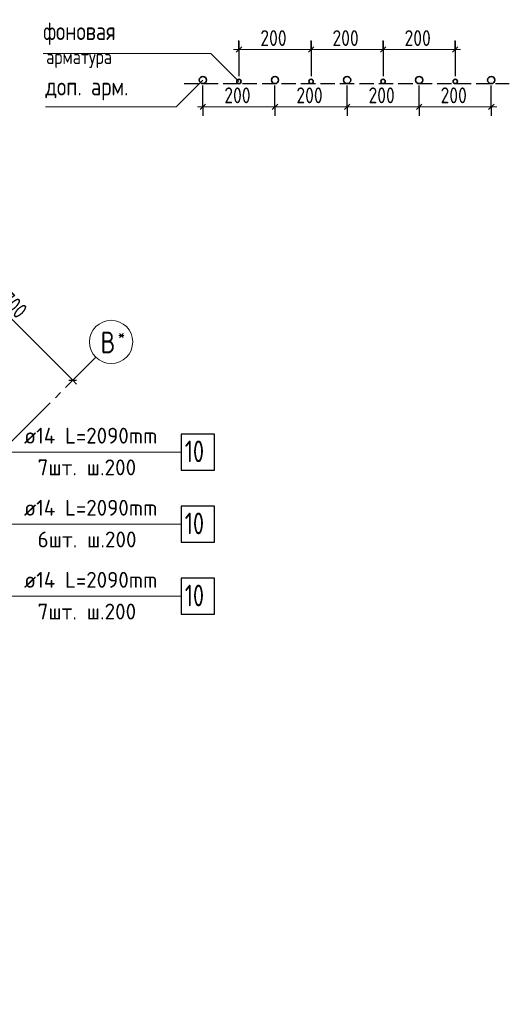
# Model space of a CAD drawing. Header units: millimetres. Extents: x 0 to 40665, y 0 to 42000.
# Tile 9 of 18: x 19474 to 26266, y 10016 to 23674. Entities that reach past the tile are written whole.
import ezdxf

# ---------------------------------------------------------------- set-up
doc = ezdxf.new("R2010")
doc.units = ezdxf.units.MM
doc.linetypes.add('______2', pattern=[270, 200, -70])
doc.linetypes.add('______5', pattern=[1100, 800, -100, 100, -100])
for name, color, linetype, lineweight in [('Standard', 7, 'Continuous', 25), ('ДОП Верх по Х', 7, 'Continuous', 25), ('Оси', 40, '______5', 18), ('Позиционная метка номер позиции', 7, 'Continuous', 13), ('Примечания', 7, 'Continuous', 25)]:
    doc.layers.add(name, color=color, linetype=linetype, lineweight=lineweight)
doc.styles.add('GOST 2.304-81', font='txt')
doc.styles.add('ISOCPEUR', font='txt')

msp = doc.modelspace()

# ---------------------------------------------------------------- linework, layer by layer
at = {"layer": 'Standard', "color": 7, "linetype": 'Continuous', "lineweight": 13, "transparency": 33554687}
for p, q in [((18302, 20582), (20211, 18672)), ((20211, 18672), (20264, 18619))]:
    msp.add_line(p, q, dxfattribs=at)
at = {"layer": 'Standard', "color": 251, "linetype": 'Continuous', "lineweight": -3, "true_color": 0x656565, "transparency": 33554687}
for q in [(20374, 18835), (20300, 18761), (20123, 18584)]:
    msp.add_line((20211, 18672), q, dxfattribs=at)
at = {"layer": 'Standard', "color": 7, "linetype": 'Continuous', "lineweight": 25, "transparency": 33554687}
msp.add_line((20158, 18672), (20264, 18672), dxfattribs=at)
at = {"layer": 'ДОП Верх по Х', "color": 7, "linetype": 'Continuous', "lineweight": 13, "transparency": 33554687}
for p, q in [((19515, 17677), (21535, 17677)), ((19515, 16677), (21535, 16677)), ((19515, 15677), (21535, 15677))]:
    msp.add_line(p, q, dxfattribs=at)
at = {"layer": 'ДОП Верх по Х', "color": 7, "linetype": 'Continuous', "lineweight": 25, "transparency": 33554687}
for points in [[(21715, 17427), (22175, 17427), (22175, 17927), (21715, 17927), (21715, 17427)], [(21715, 16427), (22175, 16427), (22175, 16927), (21715, 16927), (21715, 16427)], [(21715, 15427), (22175, 15427), (22175, 15927), (21715, 15927), (21715, 15427)]]:
    msp.add_lwpolyline(points, dxfattribs=at)
at = {"layer": 'Оси', "color": 8, "linetype": '______5', "lineweight": -3, "transparency": 33554687}
msp.add_line((11555, 10016), (20531, 18992), dxfattribs=at)
at = {"layer": 'Оси', "color": 7, "linetype": 'Continuous', "lineweight": 13, "transparency": 33554687}
msp.add_circle((20743, 19204), 300, dxfattribs=at)
at = {"layer": 'Позиционная метка номер позиции', "color": 7, "linetype": 'Continuous', "lineweight": 13, "transparency": 33554687}
for points in [[(18033, 17357), (18033, 17677), (21715, 17677)], [(16857, 16296), (16857, 16677), (21715, 16677)], [(16963, 16004), (16963, 15677), (21715, 15677)]]:
    msp.add_lwpolyline(points, dxfattribs=at)
at = {"layer": 'Примечания', "color": 253, "linetype": 'Continuous', "lineweight": -3, "true_color": 0xa0a0a0, "transparency": 33554687}
for p, q in [((22516, 23259), (22516, 23384)), ((22516, 23378), (22516, 22917)), ((23516, 23259), (23516, 23384)), ((23516, 23378), (23516, 22917)), ((24516, 23259), (24516, 23384)), ((24516, 23378), (24516, 22917)), ((25516, 23259), (25516, 23384)), ((25516, 23378), (25516, 22917)), ((22516, 23259), (22516, 23134)), ((22516, 23259), (22516, 22892)), ((23516, 23259), (23516, 23134)), ((23516, 23259), (23516, 22892)), ((24516, 23259), (24516, 23134)), ((24516, 23259), (24516, 22892)), ((25516, 23259), (25516, 23134)), ((25516, 23259), (25516, 22892)), ((22016, 22465), (22016, 22762)), ((26016, 22465), (26016, 22762)), ((22016, 22465), (22016, 22590)), ((23016, 22465), (23016, 22590)), ((24016, 22465), (24016, 22590)), ((25016, 22465), (25016, 22590)), ((26016, 22465), (26016, 22590)), ((22016, 22465), (22016, 22340)), ((23016, 22465), (23016, 22340)), ((24016, 22465), (24016, 22340)), ((25016, 22465), (25016, 22340)), ((26016, 22465), (26016, 22340))]:
    msp.add_line(p, q, dxfattribs=at)
at = {"layer": 'Примечания', "color": 7, "linetype": 'Continuous', "lineweight": 13, "transparency": 33554687}
for p, q in [((22516, 23259), (22441, 23259)), ((22516, 23259), (23516, 23259)), ((23516, 23259), (24516, 23259)), ((24516, 23259), (25516, 23259)), ((25516, 23259), (25591, 23259)), ((22016, 22465), (21941, 22465)), ((22016, 22465), (23016, 22465)), ((23016, 22465), (24016, 22465)), ((24016, 22465), (25016, 22465)), ((25016, 22465), (26016, 22465)), ((26016, 22465), (26091, 22465))]:
    msp.add_line(p, q, dxfattribs=at)
at = {"layer": 'Примечания', "color": 7, "linetype": 'Continuous', "lineweight": 25, "transparency": 33554687}
for p, q in [((22479, 23222), (22554, 23297)), ((23479, 23222), (23554, 23297)), ((24479, 23222), (24554, 23297)), ((25479, 23222), (25554, 23297)), ((21979, 22427), (22054, 22502)), ((22979, 22427), (23054, 22502)), ((23979, 22427), (24054, 22502)), ((24979, 22427), (25054, 22502)), ((25979, 22427), (26054, 22502))]:
    msp.add_line(p, q, dxfattribs=at)
at = {"layer": 'Примечания', "color": 8, "linetype": '______2', "lineweight": -3, "true_color": 0x737373, "transparency": 33554687}
msp.add_line((21756, 22787), (26266, 22787), dxfattribs=at)
at = {"layer": 'Примечания', "color": 7, "linetype": 'Continuous', "lineweight": 13, "transparency": 33554687}
for points in [[(22516, 22817), (22128, 23205), (19800, 23205)], [(22016, 22837), (21644, 22465), (19831, 22465)]]:
    msp.add_lwpolyline(points, dxfattribs=at)
at = {"layer": 'Примечания', "color": 253, "linetype": 'Continuous', "lineweight": -3, "true_color": 0xa0a0a0, "transparency": 33554687}
for points in [[(23016, 22465), (23016, 22482), (23016, 22482), (23016, 22482), (23016, 22482), (23016, 22482), (23016, 22482), (23016, 22762)], [(24016, 22465), (24016, 22482), (24016, 22482), (24016, 22482), (24016, 22482), (24016, 22762)], [(25016, 22465), (25016, 22482), (25016, 22482), (25016, 22762)]]:
    msp.add_lwpolyline(points, dxfattribs=at)
at = {"layer": 'Примечания', "color": 7, "linetype": 'Continuous', "lineweight": 35, "transparency": 33554687}
for centre, radius in [((22016, 22837), 50), ((22516, 22817), 30), ((23016, 22837), 50), ((23516, 22817), 30), ((24016, 22837), 50), ((24516, 22817), 30), ((25016, 22837), 50), ((25516, 22817), 30), ((26016, 22837), 50)]:
    msp.add_circle(centre, radius, dxfattribs=at)

# ---------------------------------------------------------------- texts
at = {"layer": 'Standard', "color": 7, "linetype": 'Continuous', "lineweight": 25, "transparency": 33554687, "insert": (19099, 19856), "char_height": 220, "width": 672.63, "attachment_point": 7, "rotation": 315, "style": 'GOST 2.304-81'}
msp.add_mtext('2700', dxfattribs=at)
at = {"layer": 'ДОП Верх по Х', "color": 7, "linetype": 'Continuous', "lineweight": 13, "transparency": 33554687, "attachment_point": 7, "style": 'ISOCPEUR'}
for s, insert, char_height, width in [('\\W0.96;ø14 L=2090mm ', (19535, 17794), 220, 2172.6), ('\\W0.75;10', (21765, 17537), 300, 472.29), ('\\W0.97;7шт. ш.200 ', (19722, 17354), 220, 1712.32), ('\\W0.96;ø14 L=2090mm ', (19535, 16794), 220, 2172.6), ('\\W0.75;10', (21765, 16537), 300, 472.29), ('\\W0.97;6шт. ш.200 ', (19722, 16354), 220, 1712.32), ('\\W0.96;ø14 L=2090mm ', (19535, 15794), 220, 2172.6), ('\\W0.75;10', (21765, 15537), 300, 472.29), ('\\W0.97;7шт. ш.200 ', (19722, 15354), 220, 1712.32)]:
    msp.add_mtext(s, dxfattribs=dict(at, insert=insert, char_height=char_height, width=width))
at = {"layer": 'Оси', "color": 7, "linetype": 'Continuous', "lineweight": 25, "transparency": 33554687, "attachment_point": 7, "style": 'ISOCPEUR'}
for s, insert, char_height, width in [('\\W0.80;*', (20837, 19222), 180, 215.91), ('\\W0.80;В', (20597, 19047), 300, 359.83)]:
    msp.add_mtext(s, dxfattribs=dict(at, insert=insert, char_height=char_height, width=width))
at = {"layer": 'Примечания', "color": 7, "linetype": 'Continuous', "lineweight": 25, "transparency": 33554687, "attachment_point": 7, "style": 'GOST 2.304-81'}
for s, insert, char_height, width in [('фоновая', (19800, 23325), 250, 1173.25), ('200', (22813, 23309), 220, 531.97), ('200', (23813, 23309), 220, 531.97), ('200', (24813, 23309), 220, 531.97), ('арматура', (19841, 23005), 200, 1066.47), ('доп.\\~арм.', (19831, 22556), 250, 1208.65), ('200', (22313, 22515), 220, 531.97), ('200', (23313, 22515), 220, 531.97), ('200', (24313, 22515), 220, 531.97), ('200', (25313, 22515), 220, 531.97)]:
    msp.add_mtext(s, dxfattribs=dict(at, insert=insert, char_height=char_height, width=width))

doc.saveas('drawing.dxf')
